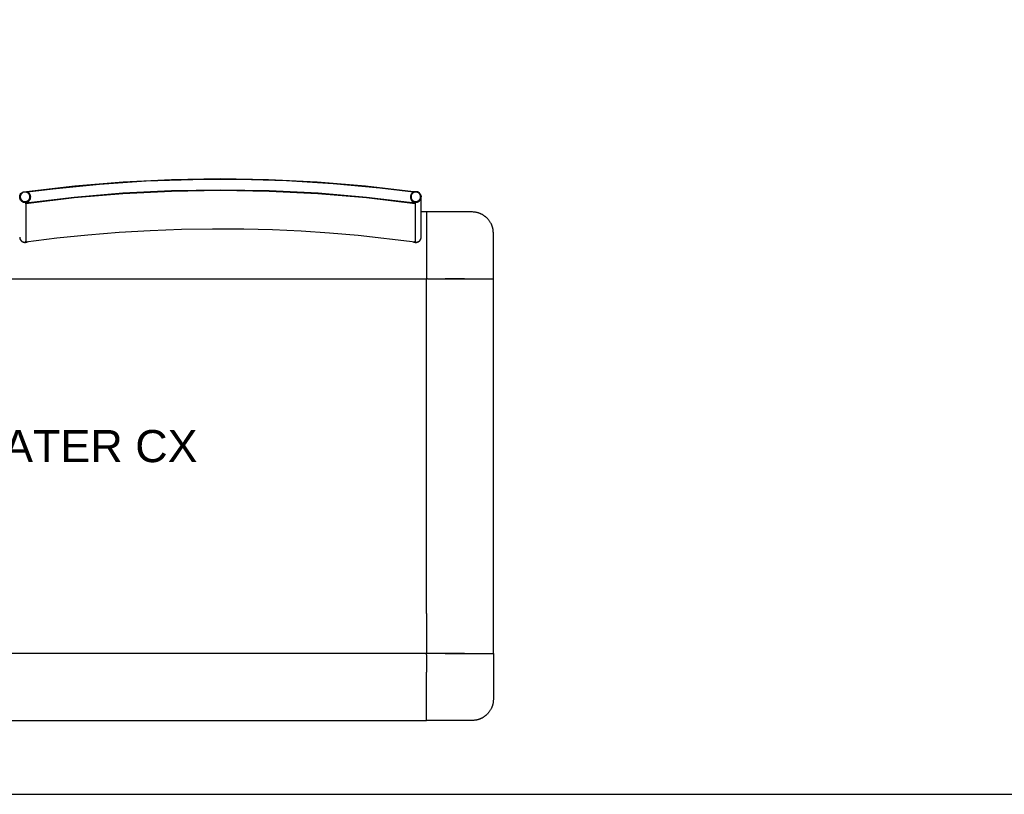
# Model space of a CAD drawing. Header units: millimetres. Extents: x -1470 to 7470, y -12049 to 6674.
# Tile 19 of 58: x 65 to 1904, y -5113 to -3666. Entities that reach past the tile are written whole.
import ezdxf

# ---------------------------------------------------------------- set-up
doc = ezdxf.new("R2010")
doc.units = ezdxf.units.MM
doc.header["$LTSCALE"] = 10
doc.layers.get('0').update_dxf_attribs({"true_color": 0x000000})
doc.styles.add('Arial Normale', font='txt')

msp = doc.modelspace()

# ---------------------------------------------------------------- linework, layer by layer
at = {"color": 18, "linetype": 'Continuous', "lineweight": 25, "true_color": 0x000000}
for p, q in [((949.6, -4149.9), (949.5, -4065.2)), ((826.6, -4149.9), (949.6, -4149.9)), ((859.2, -4849.9), (949.6, -4849.9)), ((949.6, -4849.9), (949.5, -4934.7))]:
    msp.add_line(p, q, dxfattribs=at)
at = {"color": 1, "true_color": 0xff0000}
msp.add_lwpolyline([(-1470.5, -5112.7), (7412.8, -5112.7), (7412.8, 674.6), (-1470.5, 674.6)], close=True, dxfattribs=at)
at = {"color": 18, "linetype": 'Continuous', "lineweight": 25, "true_color": 0x000000}
for points in [[(800.4, -3987.3), (710.4, -3976.8), (620.1, -3969.2), (529.6, -3964.7), (439, -3963.2), (348.4, -3964.7), (257.9, -3969.3), (167.5, -3976.9), (77.5, -3987.5)], [(800.3, -3988.2), (737.3, -3980.5), (650.3, -3972.4), (563.1, -3967), (475.7, -3964.5), (388.3, -3964.7), (300.9, -3967.7), (213.8, -3973.6), (126.8, -3982.2), (79, -3988.2)], [(803.3, -4008.6), (712.7, -3997.9), (621.9, -3990.2), (530.8, -3985.6), (439.6, -3984.1), (348.5, -3985.6), (257.4, -3990.2), (166.5, -3997.9), (76, -4008.6)], [(803.1, -4009.6), (712.6, -3998.8), (621.8, -3991.2), (530.8, -3986.6), (439.6, -3985), (348.5, -3986.6), (257.5, -3991.2), (166.6, -3998.8), (76.1, -4009.6)], [(814.5, -3995.1), (814.4, -3994.7), (814.3, -3994.4), (814.2, -3994.1), (814.1, -3993.7), (814, -3993.4), (813.8, -3993.1), (813.7, -3992.8), (813.5, -3992.4), (813.4, -3992.1), (813.2, -3991.8), (813, -3991.5), (812.8, -3991.3), (812.6, -3991), (812.4, -3990.7), (812.1, -3990.4), (811.9, -3990.2), (811.7, -3989.9), (811.4, -3989.7), (811.2, -3989.5), (810.9, -3989.2), (810.6, -3989), (810.3, -3988.8), (810, -3988.6), (809.7, -3988.4), (809.4, -3988.3), (809.1, -3988.1), (808.8, -3988), (808.5, -3987.8), (808.2, -3987.7), (807.8, -3987.6), (807.5, -3987.5), (807.2, -3987.4), (806.8, -3987.3), (806.5, -3987.2), (806.1, -3987.2), (805.8, -3987.1), (805.5, -3987.1), (805.1, -3987.1), (804.8, -3987.1), (804.4, -3987.1), (804.1, -3987.1), (803.7, -3987.1), (803.4, -3987.1), (803, -3987.2), (802.7, -3987.2), (802.3, -3987.3), (802, -3987.4), (801.7, -3987.5), (801.3, -3987.6), (801, -3987.7), (800.7, -3987.9), (800.4, -3988), (800, -3988.2), (799.7, -3988.3), (799.4, -3988.5), (799.1, -3988.7), (798.9, -3988.9), (798.6, -3989.1), (798.3, -3989.3), (798, -3989.5), (797.8, -3989.8), (797.5, -3990), (797.3, -3990.3), (797.1, -3990.5), (796.8, -3990.8), (796.6, -3991.1), (796.4, -3991.4), (796.2, -3991.6), (796, -3991.9), (795.9, -3992.2), (795.7, -3992.6), (795.6, -3992.9), (795.4, -3993.2), (795.3, -3993.5), (795.2, -3993.8), (795.1, -3994.2), (795, -3994.5), (794.9, -3994.9), (794.8, -3995.2), (794.7, -3995.5), (794.7, -3995.9), (794.7, -3996.2), (794.6, -3996.6), (794.6, -3996.9)], [(800.3, -3988), (800.4, -3987.3)], [(800.4, -3987.3), (800.4, -3988.1)], [(64.6, -3997.1), (64.6, -3997.4), (64.7, -3997.8), (64.7, -3998.1), (64.7, -3998.5), (64.8, -3998.8), (64.9, -3999.2), (65, -3999.5), (65, -3999.8), (65.2, -4000.2), (65.3, -4000.5), (65.4, -4000.8), (65.5, -4001.1), (65.7, -4001.4), (65.8, -4001.7), (66, -4002.1), (66.2, -4002.3), (66.4, -4002.6), (66.6, -4002.9), (66.8, -4003.2), (67, -4003.5), (67.2, -4003.7), (67.5, -4004), (67.7, -4004.2), (68, -4004.5), (68.2, -4004.7), (68.5, -4004.9), (68.8, -4005.1), (69.1, -4005.3), (69.4, -4005.5), (69.7, -4005.7), (70, -4005.8), (70.3, -4006), (70.6, -4006.1), (70.9, -4006.3), (71.2, -4006.4), (71.6, -4006.5), (71.9, -4006.6), (72.2, -4006.7), (72.6, -4006.8), (72.9, -4006.8), (73.3, -4006.9), (73.6, -4006.9), (73.9, -4007), (74.3, -4007), (74.6, -4007), (75, -4007), (75.3, -4007), (75.7, -4006.9), (76, -4006.9), (76.4, -4006.8), (76.7, -4006.8), (77, -4006.7), (77.4, -4006.6), (77.7, -4006.5), (78, -4006.4), (78.4, -4006.3), (78.7, -4006.1), (79, -4006), (79.3, -4005.8), (79.6, -4005.7), (79.9, -4005.5), (80.2, -4005.3), (80.5, -4005.1), (80.8, -4004.9), (81, -4004.7), (81.3, -4004.5), (81.5, -4004.2), (81.8, -4004), (82, -4003.7), (82.3, -4003.5), (82.5, -4003.2), (82.7, -4002.9), (82.9, -4002.6), (83.1, -4002.3), (83.3, -4002.1), (83.4, -4001.7), (83.6, -4001.4), (83.7, -4001.1), (83.9, -4000.8), (84, -4000.5), (84.1, -4000.2), (84.2, -3999.8), (84.3, -3999.5), (84.4, -3999.2), (84.5, -3998.8), (84.5, -3998.5), (84.6, -3998.1), (84.6, -3997.8), (84.6, -3997.4), (84.6, -3997.1)], [(76, -4008.6), (76.3, -4008.5), (76.6, -4008.4), (76.9, -4008.3), (77.1, -4008.2), (77.4, -4008), (77.7, -4007.9), (78, -4007.8), (78.2, -4007.6), (78.5, -4007.5), (78.8, -4007.3), (79, -4007.1), (79.3, -4006.9), (79.6, -4006.8), (79.8, -4006.6), (80.1, -4006.3), (80.4, -4006.1), (80.5, -4006), (80.7, -4005.8), (80.9, -4005.7), (81, -4005.5), (81.2, -4005.3), (81.4, -4005.1), (81.5, -4005), (81.7, -4004.8), (81.8, -4004.6), (82, -4004.4), (82.1, -4004.2), (82.3, -4004), (82.4, -4003.8), (82.6, -4003.6), (82.7, -4003.4), (82.9, -4003.2), (83, -4002.8), (83.2, -4002.5), (83.4, -4002.1), (83.6, -4001.8), (83.7, -4001.4), (83.9, -4001.1), (84, -4000.7), (84.2, -4000.3), (84.3, -4000), (84.3, -3999.6), (84.4, -3999.3), (84.5, -3999.2), (84.5, -3999), (84.5, -3998.8), (84.6, -3998.7), (84.6, -3998.5), (84.6, -3998.3), (84.6, -3998.2), (84.6, -3998), (84.6, -3997.8), (84.6, -3997.8), (84.6, -3997.7), (84.6, -3997.5), (84.6, -3997.1)], [(76, -4008.6), (76, -4079.8)], [(76.1, -4009.6), (76, -4008.6)], [(76.1, -4009.6), (76.1, -4080.8)], [(84.6, -3997.1), (84.6, -3996.9)], [(84.6, -3997.1), (84.6, -3997.1)], [(794.6, -3996.9), (794.6, -3997.1)], [(794.6, -3997.1), (794.6, -3997.4), (794.7, -3997.8), (794.7, -3998.1), (794.7, -3998.5), (794.8, -3998.8), (794.9, -3999.2), (795, -3999.5), (795, -3999.8), (795.2, -4000.2), (795.3, -4000.5), (795.4, -4000.8), (795.5, -4001.1), (795.7, -4001.4), (795.8, -4001.8), (796, -4002.1), (796.2, -4002.3), (796.4, -4002.6), (796.6, -4002.9), (796.8, -4003.2), (797, -4003.5), (797.2, -4003.7), (797.5, -4004), (797.7, -4004.2), (798, -4004.5), (798.2, -4004.7), (798.5, -4004.9), (798.8, -4005.1), (799.1, -4005.3), (799.4, -4005.5), (799.7, -4005.7), (800, -4005.8), (800.3, -4006), (800.6, -4006.1), (800.9, -4006.3), (801.2, -4006.4), (801.6, -4006.5), (801.9, -4006.6), (802.2, -4006.7), (802.6, -4006.8), (802.9, -4006.8), (803.3, -4006.9), (803.6, -4006.9), (803.9, -4007), (804.3, -4007), (804.6, -4007), (805, -4007), (805.3, -4007), (805.7, -4006.9), (806, -4006.9), (806.4, -4006.8), (806.7, -4006.8), (807, -4006.7), (807.4, -4006.6), (807.7, -4006.5), (808, -4006.4), (808.4, -4006.3), (808.7, -4006.1), (809, -4006), (809.3, -4005.8), (809.6, -4005.7), (809.9, -4005.5), (810.2, -4005.3), (810.5, -4005.1), (810.8, -4004.9), (811, -4004.7), (811.3, -4004.5), (811.5, -4004.2), (811.8, -4004), (812, -4003.7), (812.3, -4003.5), (812.5, -4003.2), (812.7, -4002.9), (812.9, -4002.6), (813.1, -4002.3), (813.3, -4002.1), (813.4, -4001.8), (813.6, -4001.4), (813.7, -4001.1), (813.9, -4000.8), (814, -4000.5), (814.1, -4000.2), (814.2, -3999.8), (814.3, -3999.5), (814.4, -3999.2), (814.5, -3998.8), (814.5, -3998.5), (814.6, -3998.1), (814.6, -3997.8), (814.6, -3997.4), (814.6, -3997.1)], [(794.6, -3997.1), (794.6, -3997.4), (794.7, -3997.8), (794.7, -3998.1), (794.7, -3998.5), (794.8, -3998.8), (794.9, -3999.2), (795, -3999.5), (795, -3999.8), (795.2, -4000.2), (795.3, -4000.5), (795.4, -4000.8), (795.5, -4001.1), (795.7, -4001.4), (795.8, -4001.7), (796, -4002.1), (796.2, -4002.3), (796.4, -4002.6), (796.6, -4002.9), (796.8, -4003.2), (797, -4003.5), (797.2, -4003.7), (797.5, -4004), (797.7, -4004.2), (798, -4004.5), (798.2, -4004.7), (798.5, -4004.9), (798.8, -4005.1), (799.1, -4005.3), (799.4, -4005.5), (799.7, -4005.7), (800, -4005.8), (800.3, -4006), (800.6, -4006.1), (800.9, -4006.3), (801.2, -4006.4), (801.6, -4006.5), (801.9, -4006.6), (802.2, -4006.7), (802.6, -4006.8), (802.9, -4006.8), (803.3, -4006.9), (803.6, -4006.9), (803.9, -4007), (804.3, -4007), (804.6, -4007), (805, -4007), (805.3, -4007), (805.7, -4006.9), (806, -4006.9), (806.4, -4006.8), (806.7, -4006.8), (807, -4006.7), (807.4, -4006.6), (807.7, -4006.5), (808, -4006.4), (808.4, -4006.3), (808.7, -4006.1), (809, -4006), (809.3, -4005.8), (809.6, -4005.7), (809.9, -4005.5), (810.2, -4005.3), (810.5, -4005.1), (810.8, -4004.9), (811, -4004.7), (811.3, -4004.5), (811.5, -4004.2), (811.8, -4004), (812, -4003.7), (812.3, -4003.5), (812.5, -4003.2), (812.7, -4002.9), (812.9, -4002.6), (813.1, -4002.3), (813.3, -4002.1), (813.4, -4001.7), (813.6, -4001.4), (813.7, -4001.1), (813.9, -4000.8), (814, -4000.5), (814.1, -4000.2), (814.2, -3999.8), (814.3, -3999.5), (814.4, -3999.2), (814.5, -3998.8), (814.5, -3998.5), (814.6, -3998.1), (814.6, -3997.8), (814.6, -3997.4), (814.6, -3997.1)], [(794.6, -3997.1), (794.6, -3997.1)], [(794.7, -3997.1), (794.7, -3998), (794.7, -3998.3), (794.7, -3998.5), (794.8, -3998.7), (794.8, -3998.9), (794.8, -3999.1), (794.8, -3999.3), (794.9, -3999.4), (794.9, -3999.6), (794.9, -3999.7), (795, -3999.9), (795.1, -4000.2), (795.2, -4000.4), (795.3, -4000.7), (795.4, -4001), (795.5, -4001.3), (795.7, -4001.7), (795.8, -4002.1), (796, -4002.5), (796.2, -4002.7), (796.3, -4002.9), (796.4, -4003.1), (796.5, -4003.3), (796.6, -4003.5), (796.7, -4003.7), (797, -4004), (797.2, -4004.4), (797.4, -4004.6), (797.6, -4004.8), (797.8, -4005), (798, -4005.2), (798.2, -4005.4), (798.4, -4005.6), (798.6, -4005.8), (798.8, -4006), (799, -4006.2), (799.2, -4006.4), (799.4, -4006.5), (799.6, -4006.7), (799.8, -4006.9), (800.1, -4007), (800.3, -4007.2), (800.5, -4007.3), (800.8, -4007.5), (801.2, -4007.7), (801.5, -4007.9), (801.9, -4008), (802.2, -4008.2), (802.6, -4008.3), (802.9, -4008.5), (803.3, -4008.6)], [(803.1, -4009.6), (803.3, -4008.6)], [(803.1, -4009.6), (803.1, -4080.8)], [(803.3, -4008.6), (803.3, -4079.8)], [(814.5, -3995.1), (814.6, -3996.9)], [(814.6, -3997.1), (814.6, -3996.9)], [(814.6, -4071.8), (814.6, -3997.1)], [(824.6, -4024.9), (814.6, -4024.9)], [(824.6, -4024.9), (824.6, -4034.9)], [(949.5, -4065.2), (949.5, -4063.7), (949.4, -4062.3), (949.3, -4060.9), (949.3, -4060.2), (949.2, -4059.5), (949.1, -4058.7), (948.9, -4057.9), (948.8, -4057.2), (948.6, -4056.4), (948.4, -4055.6), (948.2, -4054.8), (948, -4054), (947.8, -4053.3), (947.6, -4052.6), (947.3, -4051.9), (947.1, -4051.2), (946.8, -4050.5), (946.5, -4049.8), (946.3, -4049.1), (946, -4048.4), (945.7, -4047.8), (945.2, -4046.8), (944.7, -4045.9), (944.2, -4045), (943.7, -4044.1), (943.1, -4043.2), (942.5, -4042.3), (941.8, -4041.4), (941.2, -4040.5), (940.5, -4039.6), (939.7, -4038.8), (939, -4037.9), (938.2, -4037.1), (937.6, -4036.5), (937, -4035.9), (936.4, -4035.3), (935.7, -4034.8), (935.1, -4034.2), (934.4, -4033.7), (933.8, -4033.2), (933.1, -4032.7), (932.5, -4032.2), (931.8, -4031.7), (931.1, -4031.3), (930.4, -4030.9), (929.7, -4030.4), (929, -4030), (928.3, -4029.7), (927.6, -4029.3), (926.9, -4028.9), (926.1, -4028.6), (925.4, -4028.3), (924.7, -4028), (923.9, -4027.7), (923.2, -4027.4), (922.4, -4027.1), (921.7, -4026.9), (920.9, -4026.6), (920.2, -4026.4), (919.4, -4026.2), (918.6, -4026), (917.9, -4025.9), (917.1, -4025.7), (916.3, -4025.6), (915.5, -4025.4), (914.7, -4025.3), (913.9, -4025.3), (913, -4025.2), (912.2, -4025.1), (910.5, -4025), (908.9, -4025), (824.6, -4024.9)], [(824.6, -4034.9), (824.6, -4115.3)], [(76.1, -4080.8), (134, -4073.6), (192, -4067.6), (250.2, -4062.9), (308.4, -4059.4), (366.7, -4057.2), (425, -4056.3), (483.4, -4056.6), (536.8, -4058), (590.3, -4060.4), (643.6, -4063.9), (696.9, -4068.5), (803.1, -4080.8)], [(64.6, -4071.8), (64.6, -4072.1), (64.7, -4072.5), (64.7, -4072.8), (64.7, -4073.1), (64.8, -4073.5), (64.9, -4073.8), (65, -4074.2), (65, -4074.5), (65.1, -4074.8), (65.3, -4075.1), (65.4, -4075.5), (65.5, -4075.8), (65.7, -4076.1), (65.8, -4076.4), (66, -4076.7), (66.2, -4077), (66.4, -4077.3), (66.6, -4077.6), (66.8, -4077.8), (67, -4078.1), (67.2, -4078.4), (67.5, -4078.6), (67.7, -4078.8), (68, -4079.1), (68.2, -4079.3), (68.5, -4079.5), (68.8, -4079.7), (69, -4079.9), (69.3, -4080.1), (69.6, -4080.3), (69.9, -4080.5), (70.2, -4080.6), (70.5, -4080.8), (70.9, -4080.9), (71.2, -4081), (71.5, -4081.1), (71.8, -4081.2), (72.2, -4081.3), (72.5, -4081.4), (72.8, -4081.5), (73.2, -4081.5), (73.5, -4081.6), (73.9, -4081.6), (74.2, -4081.6), (74.6, -4081.6), (74.9, -4081.6), (75.2, -4081.6), (75.6, -4081.6), (75.9, -4081.6), (76.3, -4081.5), (76.6, -4081.4), (76.9, -4081.4), (77.3, -4081.3), (77.6, -4081.2), (77.9, -4081.1), (78.3, -4081), (78.6, -4080.8), (78.9, -4080.7), (79.2, -4080.5), (79.5, -4080.4)], [(64.6, -4071.8), (64.6, -4072.1), (64.7, -4072.5), (64.7, -4072.8), (64.7, -4073.1), (64.8, -4073.5), (64.9, -4073.8), (65, -4074.2), (65, -4074.5), (65.1, -4074.8), (65.3, -4075.1), (65.4, -4075.5), (65.5, -4075.8), (65.7, -4076.1), (65.8, -4076.4), (66, -4076.7), (66.2, -4077), (66.4, -4077.3), (66.6, -4077.6), (66.8, -4077.8), (67, -4078.1), (67.2, -4078.4), (67.5, -4078.6), (67.7, -4078.9), (68, -4079.1), (68.2, -4079.3), (68.5, -4079.5), (68.8, -4079.7), (69, -4079.9), (69.3, -4080.1), (69.6, -4080.3), (69.9, -4080.5), (70.2, -4080.6), (70.6, -4080.8), (70.9, -4080.9), (71.2, -4081), (71.5, -4081.1), (71.8, -4081.2), (72.2, -4081.3), (72.5, -4081.4), (72.9, -4081.5), (73.2, -4081.5), (73.5, -4081.6), (73.9, -4081.6), (74.2, -4081.6), (74.6, -4081.6), (74.9, -4081.6), (75.3, -4081.6), (75.6, -4081.6), (75.9, -4081.6), (76.3, -4081.5), (76.6, -4081.4), (77, -4081.4), (77.3, -4081.3), (77.6, -4081.2), (78, -4081.1), (78.3, -4080.9), (78.6, -4080.8), (78.9, -4080.7), (79.2, -4080.5)], [(65.2, -4075.3), (65.4, -4075.6), (65.5, -4075.9), (65.7, -4076.3), (65.8, -4076.6), (66, -4076.9), (66.2, -4077.2), (66.4, -4077.4), (66.6, -4077.7), (66.8, -4078), (67, -4078.3), (67.2, -4078.5), (67.5, -4078.8), (67.7, -4079), (68, -4079.3), (68.2, -4079.5), (68.5, -4079.7), (68.8, -4079.9), (69, -4080.1), (69.3, -4080.3), (69.6, -4080.5), (69.9, -4080.6), (70.2, -4080.8), (70.6, -4080.9), (70.9, -4081.1), (71.2, -4081.2), (71.5, -4081.3), (71.8, -4081.4), (72.2, -4081.5), (72.5, -4081.6), (72.9, -4081.6), (73.2, -4081.7), (73.5, -4081.7), (73.9, -4081.8), (74.2, -4081.8), (74.6, -4081.8), (74.9, -4081.8), (75.3, -4081.8), (75.6, -4081.8), (75.9, -4081.7), (76.3, -4081.7), (76.6, -4081.6), (77, -4081.5), (77.3, -4081.4), (77.6, -4081.3), (78, -4081.2), (78.3, -4081.1), (78.6, -4081), (78.9, -4080.8), (79.2, -4080.7), (79.5, -4080.5), (79.8, -4080.4)], [(76.1, -4080.8), (76, -4079.8)], [(799.7, -4080.5), (800, -4080.7), (800.3, -4080.8), (800.6, -4081), (800.9, -4081.1), (801.2, -4081.2), (801.6, -4081.3), (801.9, -4081.4), (802.2, -4081.5), (802.6, -4081.6), (802.9, -4081.7), (803.2, -4081.7), (803.6, -4081.8), (803.9, -4081.8), (804.3, -4081.8), (804.6, -4081.8), (805, -4081.8), (805.3, -4081.8), (805.7, -4081.8), (806, -4081.7), (806.3, -4081.7), (806.7, -4081.6), (807, -4081.5), (807.4, -4081.4), (807.7, -4081.3), (808, -4081.2), (808.3, -4081.1), (808.7, -4081), (809, -4080.8), (809.3, -4080.7), (809.6, -4080.5), (809.9, -4080.3), (810.2, -4080.1), (810.5, -4079.9), (810.7, -4079.7), (811, -4079.5), (811.3, -4079.3), (811.5, -4079.1), (811.8, -4078.8), (812, -4078.6), (812.2, -4078.3), (812.5, -4078), (812.7, -4077.8), (812.9, -4077.5), (813.1, -4077.2), (813.2, -4076.9), (813.4, -4076.6), (813.6, -4076.3), (813.7, -4076), (813.9, -4075.7), (814, -4075.3), (814.1, -4075), (814.2, -4074.7), (814.3, -4074.3), (814.4, -4074), (814.5, -4073.7), (814.5, -4073.3), (814.6, -4073), (814.6, -4072.6), (814.6, -4072.3), (814.6, -4071.9)], [(800, -4080.5), (800.3, -4080.6), (800.6, -4080.8), (800.9, -4080.9), (801.2, -4081), (801.6, -4081.2), (801.9, -4081.3), (802.2, -4081.3), (802.6, -4081.4), (802.9, -4081.5), (803.3, -4081.5), (803.6, -4081.6), (803.9, -4081.6), (804.3, -4081.6), (804.6, -4081.6), (805, -4081.6), (805.3, -4081.6), (805.7, -4081.6), (806, -4081.5), (806.4, -4081.5), (806.7, -4081.4), (807, -4081.3), (807.4, -4081.3), (807.7, -4081.2), (808, -4081), (808.4, -4080.9), (808.7, -4080.8), (809, -4080.6), (809.3, -4080.5), (809.6, -4080.3), (809.9, -4080.1), (810.2, -4080), (810.5, -4079.8), (810.7, -4079.6), (811, -4079.3), (811.3, -4079.1), (811.5, -4078.9), (811.8, -4078.6), (812, -4078.4), (812.2, -4078.1), (812.5, -4077.9), (812.7, -4077.6), (812.9, -4077.3), (813.1, -4077), (813.3, -4076.7), (813.4, -4076.4), (813.6, -4076.1), (813.7, -4075.8), (813.9, -4075.5), (814, -4075.2), (814.1, -4074.8), (814.2, -4074.5), (814.3, -4074.2), (814.4, -4073.8), (814.5, -4073.5), (814.5, -4073.1), (814.6, -4072.8), (814.6, -4072.5), (814.6, -4072.1), (814.6, -4071.8)], [(800.1, -4080.5), (800.4, -4080.7), (800.7, -4080.8), (801, -4081), (801.3, -4081.1), (801.7, -4081.2), (802, -4081.3), (802.3, -4081.4), (802.7, -4081.4), (803, -4081.5), (803.3, -4081.6), (803.7, -4081.6), (804, -4081.6), (804.4, -4081.6), (804.7, -4081.6), (805.1, -4081.6), (805.4, -4081.6), (805.7, -4081.6), (806.1, -4081.5), (806.4, -4081.5), (806.8, -4081.4), (807.1, -4081.3), (807.4, -4081.2), (807.8, -4081.1), (808.1, -4081), (808.4, -4080.9), (808.7, -4080.8), (809, -4080.6), (809.3, -4080.5), (809.6, -4080.3), (809.9, -4080.1), (810.2, -4079.9), (810.5, -4079.7), (810.8, -4079.5), (811.1, -4079.3), (811.3, -4079.1), (811.6, -4078.8), (811.8, -4078.6), (812, -4078.4), (812.3, -4078.1), (812.5, -4077.8), (812.7, -4077.6), (812.9, -4077.3), (813.1, -4077), (813.3, -4076.7), (813.4, -4076.4), (813.6, -4076.1), (813.7, -4075.8), (813.9, -4075.5), (814, -4075.1), (814.1, -4074.8), (814.2, -4074.5), (814.3, -4074.2), (814.4, -4073.8), (814.5, -4073.5), (814.5, -4073.1), (814.6, -4072.8), (814.6, -4072.5), (814.6, -4072.1), (814.6, -4071.8)], [(803.1, -4080.8), (803.3, -4079.8)], [(814.6, -4071.9), (814.6, -4071.8)], [(824.6, -4115.3), (824.6, -4147.9)], [(-825.4, -4149.9), (774.6, -4149.9)], [(774.6, -4149.9), (824.6, -4149.9)], [(824.6, -4147.9), (824.6, -4149.9)], [(824.6, -4774.9), (824.6, -4149.9)], [(826.6, -4149.9), (824.6, -4149.9)], [(895.7, -4149.9), (859.2, -4149.9)], [(824.6, -4774.9), (824.6, -4849.7)], [(774.6, -4849.9), (-825.4, -4849.9)], [(824.6, -4849.9), (774.6, -4849.9)], [(826.6, -4849.9), (824.6, -4849.9)], [(824.6, -4851.3), (824.6, -4851)], [(824.6, -4851.9), (824.6, -4851.3)], [(824.6, -4851.9), (824.6, -4884.5)], [(895.7, -4849.9), (826.6, -4849.9)], [(824.6, -4964.9), (824.6, -4884.5)], [(949.5, -4934.7), (949.5, -4936.1), (949.4, -4937.5), (949.3, -4938.9), (949.3, -4939.6), (949.2, -4940.3), (949.1, -4941.1), (948.9, -4941.9), (948.8, -4942.7), (948.6, -4943.5), (948.4, -4944.2), (948.2, -4945), (948, -4945.8), (947.8, -4946.6), (947.6, -4947.3), (947.3, -4948), (947.1, -4948.7), (946.8, -4949.3), (946.5, -4950), (946.3, -4950.7), (946, -4951.4), (945.7, -4952.1), (945.2, -4953), (944.7, -4953.9), (944.2, -4954.8), (943.7, -4955.7), (943.1, -4956.6), (942.5, -4957.5), (941.8, -4958.4), (941.2, -4959.3), (940.5, -4960.2), (939.7, -4961.1), (939, -4961.9), (938.2, -4962.8), (937.6, -4963.3), (937, -4963.9), (936.4, -4964.5), (935.7, -4965.1), (935.1, -4965.6), (934.4, -4966.1), (933.8, -4966.6), (933.1, -4967.1), (932.5, -4967.6), (931.8, -4968.1), (931.1, -4968.5), (930.4, -4969), (929.7, -4969.4), (929, -4969.8), (928.3, -4970.2), (927.6, -4970.5), (926.9, -4970.9), (926.1, -4971.2), (925.4, -4971.6), (924.7, -4971.9), (923.9, -4972.2), (923.2, -4972.4), (922.4, -4972.7), (921.7, -4973), (920.9, -4973.2), (920.2, -4973.4), (919.4, -4973.6), (918.6, -4973.8), (917.9, -4974), (917.1, -4974.1), (916.3, -4974.3), (915.5, -4974.4), (914.2, -4974.5), (912.9, -4974.7), (911.6, -4974.8), (910.2, -4974.8), (907.4, -4974.8), (824.6, -4974.9)], [(824.6, -4974.9), (824.6, -4964.9)], [(-825.4, -4974.9), (824.6, -4974.9)]]:
    msp.add_lwpolyline(points, dxfattribs=at)
for points in [[(84.6, -3996.9), (84.5, -3998.8), (83.9, -4000.6), (83, -4002.3), (81.9, -4003.7), (80.4, -4004.9), (78.8, -4005.9), (77, -4006.5), (75.1, -4006.8), (73.2, -4006.7), (71.4, -4006.2), (69.6, -4005.5), (68.1, -4004.4), (66.8, -4003), (65.7, -4001.4), (65, -3999.7), (64.7, -3997.9), (64.7, -3996), (65, -3994.2), (65.7, -3992.4), (66.8, -3990.8), (68.1, -3989.5), (69.6, -3988.4), (71.4, -3987.6), (73.2, -3987.2), (75.1, -3987.1), (77, -3987.4), (78.8, -3988), (80.4, -3988.9), (81.9, -3990.1), (83, -3991.6), (83.9, -3993.3), (84.5, -3995.1)], [(83.6, -3996.8), (83.4, -3995), (82.9, -3993.3), (82, -3991.7), (80.8, -3990.3), (79.4, -3989.2), (77.8, -3988.4), (76, -3988), (74.2, -3987.9), (72.4, -3988.2), (70.7, -3988.8), (69.1, -3989.7), (67.8, -3991), (66.8, -3992.5), (66, -3994.1), (65.7, -3995.9), (65.7, -3997.6), (66, -3999.4), (66.8, -4001.1), (67.8, -4002.5), (69.1, -4003.8), (70.7, -4004.7), (72.4, -4005.3), (74.2, -4005.6), (76, -4005.5), (77.8, -4005.1), (79.4, -4004.3), (80.8, -4003.2), (82, -4001.8), (82.9, -4000.2), (83.4, -3998.5)], [(813.5, -3995.1), (813, -3993.4), (812.1, -3991.8), (810.9, -3990.4), (809.5, -3989.3), (807.9, -3988.5), (806.1, -3988), (804.3, -3987.9), (802.5, -3988.1), (800.8, -3988.7), (799.2, -3989.7), (797.9, -3990.9), (796.8, -3992.4), (796.1, -3994), (795.7, -3995.7), (795.7, -3997.5), (796, -3999.3), (796.7, -4001), (797.7, -4002.4), (799, -4003.7), (800.6, -4004.7), (802.3, -4005.3), (804.1, -4005.6), (805.9, -4005.5), (807.6, -4005.1), (809.3, -4004.3), (810.7, -4003.3), (812, -4001.9), (812.9, -4000.4), (813.4, -3998.7), (813.6, -3996.9)]]:
    msp.add_lwpolyline(points, close=True, dxfattribs=at)
at = {"color": 8, "linetype": 'Continuous', "lineweight": 25, "true_color": 0x808080}
msp.add_lwpolyline([(794.6, -3996.9), (794.6, -3997.3), (794.7, -3997.6), (794.7, -3998), (794.7, -3998.3), (794.8, -3998.6), (794.9, -3999), (795, -3999.3), (795, -3999.7), (795.2, -4000), (795.3, -4000.3), (795.4, -4000.6), (795.5, -4001), (795.7, -4001.3), (795.8, -4001.6), (796, -4001.9), (796.2, -4002.2), (796.4, -4002.5), (796.6, -4002.7), (796.8, -4003), (797, -4003.3), (797.2, -4003.6), (797.5, -4003.8), (797.7, -4004), (798, -4004.3), (798.2, -4004.5), (798.5, -4004.7), (798.8, -4004.9), (799.1, -4005.1), (799.4, -4005.3), (799.7, -4005.5), (800, -4005.7), (800.3, -4005.8), (800.6, -4006), (800.9, -4006.1), (801.2, -4006.2), (801.6, -4006.3), (801.9, -4006.4), (802.2, -4006.5), (802.6, -4006.6), (802.9, -4006.7), (803.3, -4006.7), (803.6, -4006.8), (803.9, -4006.8), (804.3, -4006.8), (804.6, -4006.8), (805, -4006.8), (805.3, -4006.8), (805.7, -4006.8), (806, -4006.7), (806.4, -4006.7), (806.7, -4006.6), (807, -4006.5), (807.4, -4006.4), (807.7, -4006.3), (808, -4006.2), (808.4, -4006.1), (808.7, -4006), (809, -4005.8), (809.3, -4005.7), (809.6, -4005.5), (809.9, -4005.3), (810.2, -4005.1), (810.5, -4004.9), (810.8, -4004.7), (811, -4004.5), (811.3, -4004.3), (811.5, -4004), (811.8, -4003.8), (812, -4003.6), (812.3, -4003.3), (812.5, -4003), (812.7, -4002.7), (812.9, -4002.5), (813.1, -4002.2), (813.3, -4001.9), (813.4, -4001.6), (813.6, -4001.3), (813.7, -4001), (813.9, -4000.6), (814, -4000.3), (814.1, -4000), (814.2, -3999.7), (814.3, -3999.3), (814.4, -3999), (814.5, -3998.6), (814.5, -3998.3), (814.6, -3998), (814.6, -3997.6), (814.6, -3997.3), (814.6, -3996.9)], dxfattribs=at)
msp.add_lwpolyline([(949.6, -4849.9), (949.6, -4149.9)])

# ---------------------------------------------------------------- texts
at = {"insert": (-1.3, -4432.3), "char_height": 60, "width": 1698.913, "attachment_point": 2, "style": 'Arial Normale'}
msp.add_mtext('SOFA 2 SEATER CX', dxfattribs=at)

doc.saveas('drawing.dxf')
